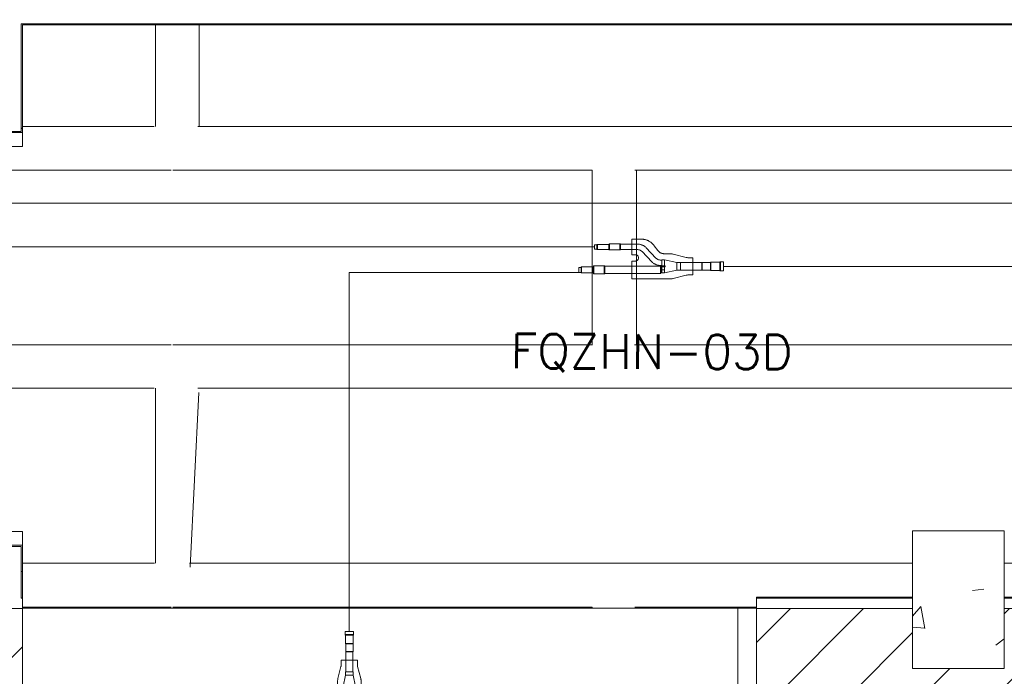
# Model space of a CAD drawing. Header units: metres. Extents: x 1.7 to 42.3, y -72.9 to -47.6.
# Tile 125 of 216: x 9.8 to 11.9, y -54.5 to -53.1. Entities that reach past the tile are written whole.
import ezdxf

# ---------------------------------------------------------------- set-up
doc = ezdxf.new("R2010")
doc.units = ezdxf.units.M
doc.linetypes.add('IMPORT-DASHDOT', pattern=[25.4, 12.7, -6.35, 0, -6.35])
for name, color, linetype, lineweight, true_color in [('2PAV - FRIG_dwg', 7, 'Continuous', 18, 0x767676), ('HVAC-RFNT', 30, 'Continuous', 18, 0xff7f00), ('TUB_FRIGO', 30, 'Continuous', 18, 0xff7f00)]:
    doc.layers.add(name, color=color, linetype=linetype, lineweight=lineweight, true_color=true_color)
for name, color, linetype, lineweight in [('A-DOOR', 7, 'Continuous', 18), ('A-FLOR', 7, 'Continuous', 18), ('A-FLOR-PATT', 7, 'Continuous', 18), ('A-WALL', 7, 'Continuous', 18), ('A-WALL-PATT', 7, 'Continuous', 18), ('G-ANNO-SYMB', 7, 'Continuous', 9), ('S-COLS', 7, 'Continuous', 18)]:
    doc.layers.add(name, color=color, linetype=linetype, lineweight=lineweight)
doc.styles.add('RomanS', font='romans__.ttf', dxfattribs={"height": 0.075})
pattern_1 = [(50, (21.555, -62.9), (0.546555, -0.047815), [0.05715, -0.62865]), (355, (21.555, -62.9), (-0.105728, 0.573166), [0.04572, -0.50292]), (100.451, (21.601, -62.904), (0.440828, 0.525349), [0.04857, -0.53427]), (46.184, (21.555, -62.748), (0.813237, -0.12613), [0.08573, -0.94298]), (96.636, (21.623, -62.758), (0.712212, 0.742287), [0.07286, -0.80141]), (351.184, (21.555, -62.748), (0.712217, 0.742274), [0.06858, -0.75438]), (21, (21.631, -62.786), (0.454846, -0.306795), [0.05715, -0.62865]), (326, (21.631, -62.786), (0.185405, 0.55256), [0.04572, -0.50292]), (71.451, (21.669, -62.811), (0.640251, 0.245763), [0.04857, -0.53427]), (37.5, (21.555, -62.9), (0.009261, 0.2536672), [0.02515, -0.47168, 0.02515, -0.48539, -0.50482]), (37.5, (21.555, -62.9), (0.009261, 0.2536672), [-1.007, 0.02515, -0.47968]), (7.5, (21.555, -62.9), (0.2004558, 0.300546), [0.02515, -0.26594, 0.02515, -0.46025, -0.1924]), (7.5, (21.555, -62.9), (0.2004558, 0.300546), [-0.77648, 0.02515, -0.16726]), (327.5, (21.385, -62.9), (0.4067682, -0.0171882), [0.02515, -0.16535, 0.02515, -0.56921, -0.78867]), (327.5, (21.385, -62.9), (0.4067682, -0.0171882), [-0.78486, 0.02515, -0.76352]), (317.5, (21.309, -62.9), (0.444383, 0.0762794), [0.02515, -0.2225, 0.02515, -0.36957, -0.56007]), (317.5, (21.309, -62.9), (0.444383, 0.0762794), [-0.64237, 0.02515, -0.53492])]

# ---------------------------------------------------------------- blocks, each defined once
blk = doc.blocks.new('porta de vidro sala de aula - SALAS DE AULAS E LABORATÓRIOS-7237770-2PAV - FRIGORÍFICA')
at = {"layer": 'A-DOOR', "true_color": 0xbababa}
h = blk.add_hatch(dxfattribs=at)
h.set_pattern_fill('FP_5', color=9, style=0, pattern_type=2)
h.set_pattern_definition([(315, (-9.122, -11.83), (0.33676, 0.33676), []), (315, (-9.122, -11.949), (0.673519, 0), []), (315, (-9.122, -11.711), (0.673519, 0), [])])
h.paths.add_polyline_path([(-0.45, 0.075), (-0.4495, -0.075), (-0.42, -0.075), (-0.42, 0.045), (-0.43, 0.045), (-0.43, 0.075), (-0.4495, 0.075)])
h.paths.add_polyline_path([(0.42, 0.03), (0.42, -0.075), (0.45, -0.075), (0.45, 0.075), (0.43, 0.075), (0.43, 0.045), (0.42, 0.045)])
at = {"layer": 'A-DOOR', "color": 253, "true_color": 0xaaaaaa}
for p, q in [((-0.43, 0.895), (-0.43, 0.075)), ((-0.4, 0.895), (-0.43, 0.895)), ((-0.4, 0.075), (-0.4, 0.895)), ((-0.435, 0.82), (-0.435, 0.77)), ((-0.43, 0.82), (-0.435, 0.82)), ((-0.4, 0.82), (-0.395, 0.82)), ((-0.395, 0.82), (-0.395, 0.77)), ((-0.435, 0.815), (-0.46, 0.815)), ((-0.455, 0.805), (-0.435, 0.805)), ((-0.395, 0.815), (-0.37, 0.815)), ((-0.375, 0.805), (-0.395, 0.805)), ((-0.485, 0.705), (-0.485, 0.775)), ((-0.465, 0.775), (-0.465, 0.705)), ((-0.46, 0.775), (-0.435, 0.775)), ((-0.435, 0.785), (-0.455, 0.785)), ((-0.395, 0.785), (-0.375, 0.785)), ((-0.37, 0.775), (-0.395, 0.775)), ((-0.365, 0.775), (-0.365, 0.705)), ((-0.345, 0.705), (-0.345, 0.775)), ((-0.51, 0.765), (-0.51, 0.425)), ((-0.435, 0.77), (-0.43, 0.77)), ((-0.395, 0.77), (-0.4, 0.77)), ((-0.32, 0.765), (-0.32, 0.425)), ((-0.465, 0.705), (-0.485, 0.705)), ((-0.47, 0.425), (-0.47, 0.705)), ((-0.365, 0.705), (-0.345, 0.705)), ((-0.36, 0.425), (-0.36, 0.705)), ((-0.435, 0.415), (-0.46, 0.415)), ((-0.435, 0.42), (-0.435, 0.37)), ((-0.43, 0.42), (-0.435, 0.42)), ((-0.4, 0.42), (-0.395, 0.42)), ((-0.395, 0.42), (-0.395, 0.37)), ((-0.395, 0.415), (-0.37, 0.415)), ((-0.46, 0.375), (-0.435, 0.375)), ((-0.435, 0.37), (-0.43, 0.37)), ((-0.395, 0.37), (-0.4, 0.37)), ((-0.37, 0.375), (-0.395, 0.375)), ((-0.45, 0.075), (-0.43, 0.075)), ((-0.45, -0.075), (-0.45, 0.075)), ((-0.43, 0.075), (-0.43, 0.045)), ((-0.43, 0.075), (-0.4, 0.075)), ((0.365, 0.075), (0.42, 0.075)), ((0.365, 0.0615), (0.365, 0.075)), ((0.42, 0.0615), (0.42, 0.075)), ((0.43, 0.075), (0.45, 0.075)), ((0.43, 0.045), (0.43, 0.075)), ((0.45, 0.075), (0.45, -0.075)), ((-0.43, 0.045), (-0.42, 0.045)), ((-0.42, 0.045), (-0.42, -0.075)), ((0.42, 0.0615), (0.365, 0.0615)), ((0.42, -0.075), (0.42, 0.045)), ((0.42, 0.045), (0.43, 0.045)), ((-0.42, -0.075), (-0.45, -0.075)), ((0.45, -0.075), (0.42, -0.075))]:
    blk.add_line(p, q, dxfattribs=at)
for centre, radius, start, end in [((-0.43, 0.075), 0.82, 360, 90), ((-0.46, 0.765), 0.05, 90, 180), ((-0.455, 0.775), 0.03, 90, 180), ((-0.375, 0.775), 0.03, 0, 90), ((-0.37, 0.765), 0.05, 360, 90), ((-0.455, 0.775), 0.01, 90, 180), ((-0.46, 0.765), 0.01, 90, 120), ((-0.375, 0.775), 0.01, 0, 90), ((-0.37, 0.765), 0.01, 60, 90), ((-0.46, 0.425), 0.05, 180, 270), ((-0.46, 0.425), 0.01, 180, 270), ((-0.37, 0.425), 0.01, 270, 360), ((-0.37, 0.425), 0.05, 270, 360)]:
    blk.add_arc(centre, radius, start, end, dxfattribs=at)
blk = doc.blocks.new('Concreto-Retangular-Coluna - 20 X 30-8055831-2PAV - FRIGORÍFICA')
at = {"layer": 'S-COLS', "true_color": 0xaaaaaa}
h = blk.add_hatch(dxfattribs=at)
h.set_pattern_fill('FP_19', color=253, style=0, pattern_type=2)
h.set_pattern_definition([(230, (-9.715, 8.553), (-0.546555, 0.047815), [0.05715, -0.62865]), (175, (-9.715, 8.553), (0.105728, -0.573166), [0.04572, -0.50292]), (280.451, (-9.761, 8.557), (-0.440828, -0.52535), [0.04857, -0.53427]), (226.184, (-9.715, 8.401), (-0.813237, 0.12613), [0.08572, -0.94297]), (276.636, (-9.783, 8.411), (-0.71221, -0.742287), [0.07286, -0.80141]), (171.184, (-9.715, 8.401), (-0.712217, -0.742274), [0.06858, -0.75438]), (201, (-9.792, 8.439), (-0.454846, 0.306795), [0.05715, -0.62865]), (146, (-9.792, 8.439), (-0.185405, -0.55256), [0.04572, -0.50292]), (251.451, (-9.83, 8.464), (-0.64025, -0.245763), [0.04857, -0.53427]), (217.5, (-9.715, 8.553), (-0.009261, -0.2536672), [0.02515, -0.47168, 0.02515, -0.48539, -0.50483]), (217.5, (-9.715, 8.553), (-0.009261, -0.2536672), [-1.007, 0.02515, -0.47968]), (187.5, (-9.715, 8.553), (-0.200456, -0.300546), [0.02515, -0.26594, 0.02515, -0.46025, -0.19241]), (187.5, (-9.715, 8.553), (-0.200456, -0.300546), [-0.77648, 0.02515, -0.16726]), (147.5, (-9.545, 8.553), (-0.4067682, 0.0171882), [0.02515, -0.16535, 0.02515, -0.56921, -0.78867]), (147.5, (-9.545, 8.553), (-0.4067682, 0.0171882), [-0.78486, 0.02515, -0.76352]), (137.5, (-9.469, 8.553), (-0.444383, -0.076279), [0.02515, -0.2225, 0.02515, -0.36957, -0.56007]), (137.5, (-9.469, 8.553), (-0.444383, -0.076279), [-0.64237, 0.02515, -0.53492])])
h.paths.add_polyline_path([(0.1, 0.15), (-0.1, 0.15), (-0.1, -0.15), (0.1, -0.15), (0.1, -0.119)])
at = {"layer": 'S-COLS', "color": 253, "true_color": 0xaaaaaa}
for p, q in [((0.1, 0.15), (-0.1, 0.15)), ((-0.1, 0.15), (-0.1, -0.15)), ((0.1, -0.15), (0.1, 0.15)), ((-0.1, -0.15), (0.1, -0.15))]:
    blk.add_line(p, q, dxfattribs=at)
blk = doc.blocks.new('4 GRE - ESCOLA DE CINEMA E AUDIOVISUAL CINE REX R07_rvt-1-2PAV - FRIGORÍFICA')
at = {"layer": 'A-FLOR-PATT', "true_color": 0xededed}
h = blk.add_hatch(dxfattribs=at)
h.set_pattern_fill('FP_3', style=0, pattern_type=2)
h.set_pattern_definition([(90, (21.612, -62.843), (-1.905, 1.905), [0.381, -1.524]), (0, (21.612, -62.462), (1.905, 1.905), [1.81, -0.09525]), (270, (23.422, -62.462), (1.905, -1.905), [0.381, -1.524]), (180, (23.422, -62.843), (-1.905, -1.905), [1.81, -0.09525]), (0, (21.555, -62.367), (1.905, 1.905), [0.9144, -0.9906]), (90, (22.469, -62.367), (-1.905, 1.905), [0.381, -1.524]), (180, (22.469, -61.986), (-1.905, -1.905), [0.9144, -0.9906]), (180, (23.46, -62.367), (-1.905, -1.905), [0.89535, -1.01]), (90, (22.565, -62.367), (-1.905, 1.905), [0.381, -1.524]), (0, (22.565, -61.986), (1.905, 1.905), [0.89535, -1.01]), (0, (21.593, -61.89), (1.905, 1.905), [1.829, -0.0762]), (90, (23.422, -61.89), (-1.905, 1.905), [0.381, -1.524]), (180, (23.422, -61.509), (-1.905, -1.905), [1.81, -0.09525]), (267.138, (21.612, -61.509), (1.90474425, 36.19504143), [0.38148, -37.766]), (90, (22.565, -61.414), (-1.905, 1.905), [0.381, -1.524]), (180, (23.46, -61.414), (-1.905, -1.905), [0.89535, -1.01]), (90, (22.469, -61.414), (-1.905, 1.905), [0.381, -1.524]), (0, (21.555, -61.414), (1.905, 1.905), [0.9144, -0.9906]), (0, (22.565, -61.033), (1.905, 1.905), [0.89535, -1.01]), (180, (22.469, -61.033), (-1.905, -1.905), [0.9144, -0.9906])])
h.paths.add_polyline_path([(10.347, -54.3654), (11.3998, -54.3654), (11.3998, -54.3415), (11.7396, -54.3415), (11.7403, -54.1969), (11.9403, -54.1969), (11.9403, -54.3415), (15.344, -54.3415), (15.344, -54.1969), (15.5453, -54.1969), (15.5453, -54.3415), (18.8585, -54.3415), (18.8585, -54.1969), (18.9085, -54.1969), (18.9085, -54.1754), (18.9385, -54.1754), (18.9385, -54.1654), (19.0585, -54.1654), (19.0585, -53.3254), (18.9385, -53.3254), (18.9385, -53.3154), (18.9085, -53.3154), (18.9085, -53.0934), (14.9785, -53.0934), (14.9785, -52.9734), (14.9885, -52.9734), (14.9885, -52.9434), (14.1285, -52.9434), (14.1285, -52.9734), (14.1385, -52.9734), (14.1385, -53.0934), (13.684, -53.0934), (13.684, -52.9734), (13.694, -52.9734), (13.694, -52.9434), (12.834, -52.9434), (12.834, -52.9734), (12.844, -52.9734), (12.844, -53.0934), (9.7998, -53.0934), (9.7998, -53.3584), (9.6798, -53.3584), (9.6798, -53.3484), (9.6498, -53.3484), (9.6498, -51.0715), (5.5173, -51.0715), (5.5173, -54.3415), (9.6498, -54.3415), (9.6498, -54.2084), (9.6798, -54.2084), (9.6798, -54.1984), (9.7998, -54.1984), (9.7998, -54.3654)])
h.paths.add_polyline_path([(9.6633, -53.4134), (9.6498, -53.4134), (9.6498, -53.3584), (9.6633, -53.3584)])
h.paths.add_polyline_path([(7.4121, -53.3194), (7.1345, -53.3194), (7.1241, -53.318), (7.1145, -53.314), (7.1062, -53.3077), (7.0998, -53.2994), (7.0959, -53.2897), (7.0945, -53.2794), (7.0945, -52.4094), (7.0959, -52.399), (7.0998, -52.3894), (7.1062, -52.3811), (7.1145, -52.3747), (7.1241, -52.3707), (7.1345, -52.3694), (8.0045, -52.3694), (8.0148, -52.3707), (8.0245, -52.3747), (8.0328, -52.3811), (8.0391, -52.3894), (8.0431, -52.399), (8.0445, -52.4094), (8.0445, -53.2794), (8.0431, -53.2897), (8.0391, -53.2994), (8.0328, -53.3077), (8.0245, -53.314), (8.0148, -53.318), (8.0045, -53.3194), (7.7382, -53.3194)])
h.paths.add_polyline_path([(8.5603, -52.4777), (8.4737, -52.3277), (8.6469, -52.3277), (8.5954, -52.417)])
at = {"layer": 'A-WALL-PATT', "true_color": 0xd4d4d4}
h = blk.add_hatch(dxfattribs=at)
h.set_pattern_fill('FP_1', color=254, style=0, pattern_type=2)
h.set_pattern_definition(pattern_1)
h.paths.add_polyline_path([(9.7998, -54.3415), (9.7998, -54.2284), (9.7248, -54.2284), (9.7248, -54.2309), (9.7973, -54.2309), (9.7973, -54.3415)])
h.paths.add_polyline_path([(9.7248, -53.3284), (9.7998, -53.3284), (9.7998, -53.0909), (9.7973, -53.0909), (9.7973, -53.3259), (9.7248, -53.3259)])
h.paths.add_polyline_path([(9.7973, -52.9459), (9.7998, -52.9459), (9.7998, -52.9419), (9.7973, -52.9419)])
h.paths.add_polyline_path([(9.7973, -52.9334), (9.7998, -52.9334), (9.7998, -51.0715), (9.6523, -51.0715), (9.6523, -51.074), (9.7973, -51.074), (9.7973, -52.8793)])
h = blk.add_hatch(dxfattribs=at)
h.set_pattern_fill('FP_1', color=254, style=0, pattern_type=2)
h.set_pattern_definition(pattern_1)
h.paths.add_polyline_path([(18.1734, -53.0934), (18.9085, -53.0934), (18.9085, -53.0909), (15.011, -53.0909), (15.011, -53.0184), (15.0085, -53.0184), (15.0085, -53.0934), (17.5212, -53.0934)])
h.paths.add_polyline_path([(14.1085, -53.0934), (14.1085, -53.0184), (14.106, -53.0184), (14.106, -53.0909), (13.7165, -53.0909), (13.7165, -53.0184), (13.714, -53.0184), (13.714, -53.0934)])
h.paths.add_polyline_path([(12.814, -53.0934), (12.814, -53.0184), (12.8115, -53.0184), (12.8115, -53.0909), (9.7998, -53.0909), (9.7998, -53.0934), (12.3036, -53.0934)])
h = blk.add_hatch(dxfattribs=at)
h.set_pattern_fill('FP_1', color=254, style=0, pattern_type=2)
h.set_pattern_definition(pattern_1)
h.paths.add_polyline_path([(33.7098, -54.5915), (33.7123, -54.5915), (33.7123, -54.3415), (32.5098, -54.3415), (32.5098, -54.344), (33.7098, -54.344), (33.7098, -54.4354)])
h.paths.add_polyline_path([(34.6148, -54.5915), (34.6148, -54.344), (34.6671, -54.3441), (34.6671, -54.3415), (34.6123, -54.3415), (34.6123, -54.5915)])
h.paths.add_polyline_path([(31.8695, -54.344), (32.3648, -54.344), (32.3648, -54.3415), (21.406, -54.3415), (21.406, -54.344), (26.6519, -54.344)])
h.paths.add_polyline_path([(21.2485, -54.344), (21.2485, -54.3415), (19.056, -54.3415), (19.056, -54.344), (21.1082, -54.344)])
h.paths.add_polyline_path([(21.257, -54.344), (21.261, -54.344), (21.261, -54.3415), (21.257, -54.3415)])
h.paths.add_polyline_path([(18.911, -54.344), (18.911, -54.3415), (11.9396, -54.3415), (11.9396, -54.344), (18.8256, -54.344)])
h.paths.add_polyline_path([(11.7396, -54.344), (11.7396, -54.3415), (11.3998, -54.3415), (11.3998, -54.344), (11.6514, -54.344)])
h.paths.add_polyline_path([(9.7973, -54.344), (9.7998, -54.344), (9.7998, -54.3415), (9.7973, -54.3415)])
h.paths.add_polyline_path([(9.0426, -54.344), (9.6523, -54.344), (9.6523, -54.3415), (5.5173, -54.3415), (5.5173, -54.344), (8.3904, -54.344)])
h = blk.add_hatch(dxfattribs=at)
h.set_pattern_fill('FP_2', color=254, style=0, pattern_type=2)
h.set_pattern_definition([(45, (21.555, -62.9), (-0.0795495, 0.0795495), [])])
h.paths.add_polyline_path([(34.6414, -54.8165), (34.6587, -54.8165), (34.6587, -54.3665), (34.6373, -54.3665), (34.6373, -54.8165)])
h.paths.add_polyline_path([(32.8478, -54.8165), (33.6873, -54.8165), (33.6873, -54.3665), (11.9396, -54.3665), (11.9396, -54.4969), (11.7396, -54.4969), (11.7396, -54.3665), (11.3998, -54.3665), (11.3998, -54.8165), (11.434, -54.8165), (11.434, -54.5715), (11.534, -54.5715), (11.534, -54.8165), (12.4365, -54.8165), (12.4355, -54.8148), (12.6087, -54.8148), (12.6087, -54.8165), (32.674, -54.8165)])
h.paths.add_polyline_path([(9.7657, -54.8165), (9.7998, -54.8165), (9.7998, -54.3665), (5.5173, -54.3665), (5.5173, -54.8165), (9.6948, -54.8165)])
at = {"layer": 'A-FLOR', "color": 253, "true_color": 0xaaaaaa}
for p, q in [((9.7997, -54.3654), (11.3998, -54.3654)), ((11.359, -54.3654), (9.7997, -54.3654)), ((11.359, -54.8415), (11.359, -54.3654))]:
    blk.add_line(p, q, dxfattribs=at)
at = {"layer": 'A-WALL', "color": 253, "true_color": 0xaaaaaa}
for p, q in [((9.7973, -53.3259), (9.7973, -53.0909)), ((9.7973, -53.0909), (9.7998, -53.0909)), ((9.7998, -53.0909), (12.8115, -53.0909)), ((9.7998, -53.3284), (9.7998, -53.0934)), ((9.7998, -53.0934), (12.814, -53.0934)), ((9.7748, -53.3259), (9.7973, -53.3259)), ((9.7973, -54.2309), (9.7248, -54.2309)), ((9.7973, -54.3415), (9.7973, -54.2309)), ((9.7998, -54.3415), (9.7998, -54.2284)), ((9.7973, -54.344), (9.7973, -54.3415)), ((9.7973, -54.344), (9.7998, -54.344)), ((9.7998, -54.8415), (9.7998, -54.3415)), ((11.7396, -54.3415), (11.3998, -54.3415)), ((11.3998, -54.3415), (11.3998, -54.8415)), ((11.7396, -54.344), (11.3998, -54.344)), ((18.9085, -54.3415), (11.9396, -54.3415)), ((18.911, -54.344), (11.9396, -54.344)), ((9.7748, -54.3665), (9.7998, -54.3665)), ((11.7396, -54.3665), (11.3998, -54.3665)), ((18.9335, -54.3665), (11.9396, -54.3665))]:
    blk.add_line(p, q, dxfattribs=at)
at = {"layer": 'A-DOOR', "color": 253, "lineweight": 18, "true_color": 0xaaaaaa, "rotation": 89.99999999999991}
blk.add_blockref('porta de vidro sala de aula - SALAS DE AULAS E LABORATÓRIOS-7237770-2PAV - FRIGORÍFICA', (9.7248, -53.7784), dxfattribs=at)
at = {"layer": 'S-COLS', "color": 253, "lineweight": 18, "true_color": 0xaaaaaa, "rotation": 180}
blk.add_blockref('Concreto-Retangular-Coluna - 20 X 30-8055831-2PAV - FRIGORÍFICA', (11.8396, -54.3469), dxfattribs=at)
blk = doc.blocks.new('2PAV - FRIG_dwg_A$C6C196F98-1155284-2PAV - FRIGORÍFICA')
at = {"layer": 'HVAC-RFNT'}
for p, q in [((-0.4352, 0.0756), (-0.4352, 0.0585)), ((-0.3936, 0.0566), (-0.3936, 0.0775)), ((-0.358, 0.0566), (-0.358, 0.0775)), ((-0.4485, 0.0013), (-0.4485, -0.0259)), ((-0.4125, -0.0259), (-0.4125, 0.0013)), ((-0.2136, 0.0218), (-0.2186, 0.0218)), ((-0.2178, -0.0252), (-0.2178, 0.0002)), ((-0.2038, 0.0028), (-0.2038, 0.0218)), ((-0.161, 0.0127), (-0.161, -0.0127)), ((-0.0735, -0.0134), (-0.0735, 0.0138)), ((-0.0436, -0.0146), (-0.0436, 0.0146)), ((-0.0106, -0.0157), (-0.0106, 0.0157)), ((-0.4902, -0.0017), (-0.4902, -0.0229)), ((-0.2155, -0.0218), (-0.2155, -0.0028)), ((-0.2136, -0.0017), (-0.2038, -0.0017)), ((-0.0754, -0.0127), (-0.1492, -0.0127))]:
    blk.add_line(p, q, dxfattribs=at)
at = {"layer": 'HVAC-RFNT', "linetype": 'IMPORT-DASHDOT'}
blk.add_line((-0.2136, -0.0123), (-0.2038, -0.0123), dxfattribs=at)
at = {"layer": 'HVAC-RFNT', "color": 251, "true_color": 0x656565}
blk.add_line((-0.3167, -0.0434), (-0.1811, -0.0434), dxfattribs=at)
at = {"layer": 'HVAC-RFNT', "flags": 128}
for points in [[(-0.4375, 0.0597), (-0.4455, 0.0597), (-0.4455, 0.0748), (-0.4375, 0.0748)], [(-0.3959, 0.0756), (-0.4364, 0.0756), (-0.4375, 0.0748), (-0.4375, 0.0597), (-0.4364, 0.0585), (-0.3959, 0.0585), (-0.3959, 0.0756), (-0.3947, 0.0775), (-0.3568, 0.0775), (-0.3561, 0.0767)], [(-0.3561, 0.0578), (-0.3561, 0.0767), (-0.2962, 0.0767), (-0.2943, 0.0767), (-0.2921, 0.0763), (-0.2902, 0.0763), (-0.2883, 0.076), (-0.2864, 0.0752), (-0.2845, 0.0748), (-0.2826, 0.0741), (-0.2807, 0.0733), (-0.2788, 0.0725), (-0.2769, 0.0718), (-0.2754, 0.0706), (-0.2735, 0.0695), (-0.272, 0.0684), (-0.2705, 0.0669), (-0.269, 0.0657), (-0.2674, 0.0642), (-0.2337, 0.0286), (-0.2322, 0.0271), (-0.2303, 0.0256), (-0.2288, 0.0244), (-0.2269, 0.0237), (-0.225, 0.0229), (-0.2227, 0.0225), (-0.2208, 0.0222), (-0.2186, 0.0218)], [(-0.2136, 0.0028), (-0.2186, 0.0028), (-0.2208, 0.0028), (-0.2227, 0.0032), (-0.2246, 0.0036), (-0.2269, 0.004), (-0.2288, 0.0044), (-0.2307, 0.0047), (-0.2326, 0.0055), (-0.2345, 0.0063), (-0.236, 0.007), (-0.2379, 0.0081), (-0.2398, 0.0089), (-0.2413, 0.01), (-0.2428, 0.0112), (-0.2447, 0.0127), (-0.2458, 0.0138), (-0.2474, 0.0153), (-0.2815, 0.0513), (-0.283, 0.0525), (-0.2845, 0.054), (-0.2864, 0.0551), (-0.2883, 0.0559), (-0.2902, 0.0566), (-0.2921, 0.0574), (-0.2943, 0.0574), (-0.2962, 0.0578), (-0.3561, 0.0578), (-0.3568, 0.0566), (-0.3947, 0.0566), (-0.3959, 0.0585)], [(-0.2136, -0.0028), (-0.2155, -0.0028), (-0.2167, 0.0002), (-0.4106, 0.0002), (-0.4118, 0.0013), (-0.4493, 0.0013), (-0.4504, -0.0017)], [(-0.2136, -0.0218), (-0.2155, -0.0218), (-0.2167, -0.0252), (-0.4106, -0.0252), (-0.4106, 0.0002)], [(-0.2038, 0.0021), (-0.2023, 0.0013), (-0.2019, 0.0002), (-0.2023, -0.0013), (-0.2038, -0.0017), (-0.2038, -0.0229), (-0.161, -0.0138), (-0.161, 0.0138), (-0.2038, 0.0229), (-0.2136, 0.0229), (-0.2136, -0.0229), (-0.2038, -0.0229)], [(-0.2136, 0.0021), (-0.2038, 0.0021), (-0.2038, 0.0229)], [(-0.161, -0.0138), (-0.1492, -0.0138), (-0.1492, 0.0138), (-0.161, 0.0138)], [(-0.1492, 0.0127), (-0.0754, 0.0127), (-0.0746, 0.0138), (-0.0455, 0.0138)], [(-0.0455, -0.0134), (-0.0455, 0.0138), (-0.0447, 0.0146), (-0.0129, 0.0146), (-0.0129, -0.0146), (-0.0447, -0.0146), (-0.0455, -0.0134), (-0.0746, -0.0134), (-0.0754, -0.0127), (-0.0754, 0.0127)], [(-0.0129, 0.0146), (-0.0117, 0.0157), (0, 0.0157), (0, -0.0157), (-0.0117, -0.0157), (-0.0129, -0.0146)], [(-0.4921, -0.0214), (-0.4921, -0.0036), (-0.5, -0.0036), (-0.5, -0.0214), (-0.4921, -0.0214), (-0.4913, -0.0229), (-0.4504, -0.0229), (-0.4493, -0.0259), (-0.4118, -0.0259), (-0.4106, -0.0252)], [(-0.4504, -0.0229), (-0.4504, -0.0017), (-0.4913, -0.0017), (-0.4921, -0.0036)]]:
    blk.add_lwpolyline(points, dxfattribs=at)
at = {"layer": 'HVAC-RFNT', "color": 251, "linetype": 'IMPORT-DASHDOT', "true_color": 0x656565, "flags": 128}
for points in [[(-0.1811, -0.0434), (-0.1792, -0.043), (-0.1773, -0.043), (-0.1758, -0.0426), (-0.1739, -0.0422), (-0.1296, -0.0309), (-0.1277, -0.0305), (-0.1258, -0.0301), (-0.1239, -0.0297), (-0.122, -0.0297), (-0.1057, -0.0297), (-0.1057, 0.0297), (-0.122, 0.0297), (-0.1239, 0.0297), (-0.1258, 0.0301), (-0.1277, 0.0305), (-0.1296, 0.0309), (-0.1739, 0.0422), (-0.1758, 0.0426), (-0.1773, 0.043), (-0.1792, 0.0434), (-0.1811, 0.0434), (-0.2038, 0.0434), (-0.2053, 0.0434), (-0.2072, 0.0434), (-0.2087, 0.0438), (-0.2106, 0.0441), (-0.2121, 0.0445), (-0.2136, 0.0449), (-0.2155, 0.0456), (-0.2171, 0.0464), (-0.2186, 0.0472), (-0.2201, 0.0483), (-0.2212, 0.0491), (-0.2227, 0.0502), (-0.2239, 0.0513), (-0.225, 0.0525), (-0.2265, 0.054), (-0.2273, 0.0551), (-0.2398, 0.0714), (-0.2409, 0.0729), (-0.2417, 0.0741), (-0.2428, 0.0752), (-0.244, 0.0763), (-0.2451, 0.0775), (-0.2462, 0.079), (-0.2477, 0.0797), (-0.2489, 0.0809), (-0.25, 0.082), (-0.2515, 0.0831), (-0.2527, 0.0839), (-0.2542, 0.0847), (-0.2553, 0.0858), (-0.2568, 0.0866), (-0.2583, 0.0873), (-0.2599, 0.0881), (-0.261, 0.0888), (-0.2625, 0.0896), (-0.264, 0.09), (-0.2655, 0.0907), (-0.2671, 0.0911), (-0.2686, 0.0915), (-0.2705, 0.0922), (-0.272, 0.0926), (-0.2735, 0.093), (-0.275, 0.093), (-0.2769, 0.0934), (-0.2784, 0.0938), (-0.2799, 0.0938), (-0.2818, 0.0938), (-0.2833, 0.0941), (-0.2849, 0.0941), (-0.3167, 0.0941), (-0.3167, 0.0403)], [(-0.3167, 0.0403), (-0.3046, 0.0403), (-0.3034, 0.0403), (-0.3027, 0.04), (-0.3004, 0.0396), (-0.2985, 0.0384), (-0.297, 0.0369), (-0.2955, 0.0354), (-0.2947, 0.0335), (-0.294, 0.0316), (-0.294, 0.0305), (-0.294, 0.0294), (-0.294, 0.0282), (-0.294, 0.0271), (-0.2947, 0.0252), (-0.2955, 0.0233), (-0.297, 0.0218), (-0.2985, 0.0203), (-0.3004, 0.0191), (-0.3027, 0.0188), (-0.3034, 0.0184), (-0.3046, 0.0184), (-0.3167, 0.0184), (-0.3167, -0.0434)]]:
    blk.add_lwpolyline(points, dxfattribs=at)
blk = doc.blocks.new('2PAV - FRIG_dwg_A$C6C196F98-1155283-2PAV - FRIGORÍFICA')
at = {"layer": 'HVAC-RFNT'}
for p, q in [((-0.4352, 0.0756), (-0.4352, 0.0585)), ((-0.3936, 0.0566), (-0.3936, 0.0775)), ((-0.358, 0.0566), (-0.358, 0.0775)), ((-0.4485, 0.0013), (-0.4485, -0.0259)), ((-0.4125, -0.0259), (-0.4125, 0.0013)), ((-0.2136, 0.0218), (-0.2186, 0.0218)), ((-0.2178, -0.0252), (-0.2178, 0.0002)), ((-0.2038, 0.0028), (-0.2038, 0.0218)), ((-0.161, 0.0127), (-0.161, -0.0127)), ((-0.0735, -0.0134), (-0.0735, 0.0138)), ((-0.0436, -0.0146), (-0.0436, 0.0146)), ((-0.0106, -0.0157), (-0.0106, 0.0157)), ((-0.4902, -0.0017), (-0.4902, -0.0229)), ((-0.2155, -0.0218), (-0.2155, -0.0028)), ((-0.2136, -0.0017), (-0.2038, -0.0017)), ((-0.0754, -0.0127), (-0.1492, -0.0127))]:
    blk.add_line(p, q, dxfattribs=at)
at = {"layer": 'HVAC-RFNT', "linetype": 'IMPORT-DASHDOT'}
blk.add_line((-0.2136, -0.0123), (-0.2038, -0.0123), dxfattribs=at)
at = {"layer": 'HVAC-RFNT', "color": 251, "true_color": 0x656565}
blk.add_line((-0.3167, -0.0434), (-0.1811, -0.0434), dxfattribs=at)
at = {"layer": 'HVAC-RFNT', "flags": 128}
for points in [[(-0.4375, 0.0597), (-0.4455, 0.0597), (-0.4455, 0.0748), (-0.4375, 0.0748)], [(-0.3959, 0.0756), (-0.4364, 0.0756), (-0.4375, 0.0748), (-0.4375, 0.0597), (-0.4364, 0.0585), (-0.3959, 0.0585), (-0.3959, 0.0756), (-0.3947, 0.0775), (-0.3568, 0.0775), (-0.3561, 0.0767)], [(-0.3561, 0.0578), (-0.3561, 0.0767), (-0.2962, 0.0767), (-0.2943, 0.0767), (-0.2921, 0.0763), (-0.2902, 0.0763), (-0.2883, 0.076), (-0.2864, 0.0752), (-0.2845, 0.0748), (-0.2826, 0.0741), (-0.2807, 0.0733), (-0.2788, 0.0725), (-0.2769, 0.0718), (-0.2754, 0.0706), (-0.2735, 0.0695), (-0.272, 0.0684), (-0.2705, 0.0669), (-0.269, 0.0657), (-0.2674, 0.0642), (-0.2337, 0.0286), (-0.2322, 0.0271), (-0.2303, 0.0256), (-0.2288, 0.0244), (-0.2269, 0.0237), (-0.225, 0.0229), (-0.2227, 0.0225), (-0.2208, 0.0222), (-0.2186, 0.0218)], [(-0.2136, 0.0028), (-0.2186, 0.0028), (-0.2208, 0.0028), (-0.2227, 0.0032), (-0.2246, 0.0036), (-0.2269, 0.004), (-0.2288, 0.0044), (-0.2307, 0.0047), (-0.2326, 0.0055), (-0.2345, 0.0063), (-0.236, 0.007), (-0.2379, 0.0081), (-0.2398, 0.0089), (-0.2413, 0.01), (-0.2428, 0.0112), (-0.2447, 0.0127), (-0.2458, 0.0138), (-0.2474, 0.0153), (-0.2815, 0.0513), (-0.283, 0.0525), (-0.2845, 0.054), (-0.2864, 0.0551), (-0.2883, 0.0559), (-0.2902, 0.0566), (-0.2921, 0.0574), (-0.2943, 0.0574), (-0.2962, 0.0578), (-0.3561, 0.0578), (-0.3568, 0.0566), (-0.3947, 0.0566), (-0.3959, 0.0585)], [(-0.2136, -0.0028), (-0.2155, -0.0028), (-0.2167, 0.0002), (-0.4106, 0.0002), (-0.4118, 0.0013), (-0.4493, 0.0013), (-0.4504, -0.0017)], [(-0.2136, -0.0218), (-0.2155, -0.0218), (-0.2167, -0.0252), (-0.4106, -0.0252), (-0.4106, 0.0002)], [(-0.2038, 0.0021), (-0.2023, 0.0013), (-0.2019, 0.0002), (-0.2023, -0.0013), (-0.2038, -0.0017), (-0.2038, -0.0229), (-0.161, -0.0138), (-0.161, 0.0138), (-0.2038, 0.0229), (-0.2136, 0.0229), (-0.2136, -0.0229), (-0.2038, -0.0229)], [(-0.2136, 0.0021), (-0.2038, 0.0021), (-0.2038, 0.0229)], [(-0.161, -0.0138), (-0.1492, -0.0138), (-0.1492, 0.0138), (-0.161, 0.0138)], [(-0.1492, 0.0127), (-0.0754, 0.0127), (-0.0746, 0.0138), (-0.0455, 0.0138)], [(-0.0455, -0.0134), (-0.0455, 0.0138), (-0.0447, 0.0146), (-0.0129, 0.0146), (-0.0129, -0.0146), (-0.0447, -0.0146), (-0.0455, -0.0134), (-0.0746, -0.0134), (-0.0754, -0.0127), (-0.0754, 0.0127)], [(-0.0129, 0.0146), (-0.0117, 0.0157), (0, 0.0157), (0, -0.0157), (-0.0117, -0.0157), (-0.0129, -0.0146)], [(-0.4921, -0.0214), (-0.4921, -0.0036), (-0.5, -0.0036), (-0.5, -0.0214), (-0.4921, -0.0214), (-0.4913, -0.0229), (-0.4504, -0.0229), (-0.4493, -0.0259), (-0.4118, -0.0259), (-0.4106, -0.0252)], [(-0.4504, -0.0229), (-0.4504, -0.0017), (-0.4913, -0.0017), (-0.4921, -0.0036)]]:
    blk.add_lwpolyline(points, dxfattribs=at)
at = {"layer": 'HVAC-RFNT', "color": 251, "linetype": 'IMPORT-DASHDOT', "true_color": 0x656565, "flags": 128}
for points in [[(-0.1811, -0.0434), (-0.1792, -0.043), (-0.1773, -0.043), (-0.1758, -0.0426), (-0.1739, -0.0422), (-0.1296, -0.0309), (-0.1277, -0.0305), (-0.1258, -0.0301), (-0.1239, -0.0297), (-0.122, -0.0297), (-0.1057, -0.0297), (-0.1057, 0.0297), (-0.122, 0.0297), (-0.1239, 0.0297), (-0.1258, 0.0301), (-0.1277, 0.0305), (-0.1296, 0.0309), (-0.1739, 0.0422), (-0.1758, 0.0426), (-0.1773, 0.043), (-0.1792, 0.0434), (-0.1811, 0.0434), (-0.2038, 0.0434), (-0.2053, 0.0434), (-0.2072, 0.0434), (-0.2087, 0.0438), (-0.2106, 0.0441), (-0.2121, 0.0445), (-0.2136, 0.0449), (-0.2155, 0.0456), (-0.2171, 0.0464), (-0.2186, 0.0472), (-0.2201, 0.0483), (-0.2212, 0.0491), (-0.2227, 0.0502), (-0.2239, 0.0513), (-0.225, 0.0525), (-0.2265, 0.054), (-0.2273, 0.0551), (-0.2398, 0.0714), (-0.2409, 0.0729), (-0.2417, 0.0741), (-0.2428, 0.0752), (-0.244, 0.0763), (-0.2451, 0.0775), (-0.2462, 0.079), (-0.2477, 0.0797), (-0.2489, 0.0809), (-0.25, 0.082), (-0.2515, 0.0831), (-0.2527, 0.0839), (-0.2542, 0.0847), (-0.2553, 0.0858), (-0.2568, 0.0866), (-0.2583, 0.0873), (-0.2599, 0.0881), (-0.261, 0.0888), (-0.2625, 0.0896), (-0.264, 0.09), (-0.2655, 0.0907), (-0.2671, 0.0911), (-0.2686, 0.0915), (-0.2705, 0.0922), (-0.272, 0.0926), (-0.2735, 0.093), (-0.275, 0.093), (-0.2769, 0.0934), (-0.2784, 0.0938), (-0.2799, 0.0938), (-0.2818, 0.0938), (-0.2833, 0.0941), (-0.2849, 0.0941), (-0.3167, 0.0941), (-0.3167, 0.0403)], [(-0.3167, 0.0403), (-0.3046, 0.0403), (-0.3034, 0.0403), (-0.3027, 0.04), (-0.3004, 0.0396), (-0.2985, 0.0384), (-0.297, 0.0369), (-0.2955, 0.0354), (-0.2947, 0.0335), (-0.294, 0.0316), (-0.294, 0.0305), (-0.294, 0.0294), (-0.294, 0.0282), (-0.294, 0.0271), (-0.2947, 0.0252), (-0.2955, 0.0233), (-0.297, 0.0218), (-0.2985, 0.0203), (-0.3004, 0.0191), (-0.3027, 0.0188), (-0.3034, 0.0184), (-0.3046, 0.0184), (-0.3167, 0.0184), (-0.3167, -0.0434)]]:
    blk.add_lwpolyline(points, dxfattribs=at)
blk = doc.blocks.new('2PAV - FRIG_dwg-1115023-2PAV - FRIGORÍFICA')
at = {"layer": 'TUB_FRIGO'}
blk.add_line((11.7584, 9.2799), (-10.2271, 9.2799), dxfattribs=at)
at = {"layer": 'TUB_FRIGO', "flags": 128}
for points in [[(-10.5082, 9.3224), (-13.637, 9.3224), (-13.637, 9.6093)], [(-10.5427, 9.2664), (-11.0427, 9.2664), (-11.0427, 8.4832)]]:
    blk.add_lwpolyline(points, dxfattribs=at)
at = {"xscale": 0.6310854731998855, "yscale": 0.6310854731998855, "zscale": 0.6310854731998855}
blk.add_blockref('2PAV - FRIG_dwg_A$C6C196F98-1155284-2PAV - FRIGORÍFICA', (-10.2271, 9.2799), dxfattribs=at)
at = {"extrusion": (0, 0, -1), "xscale": 0.5876005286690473, "yscale": 0.5876005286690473, "zscale": -0.5876005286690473, "rotation": 90.00000000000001}
blk.add_blockref('2PAV - FRIG_dwg_A$C6C196F98-1155283-2PAV - FRIGORÍFICA', (11.0427, 8.4832), dxfattribs=at)
at = {"layer": 'TUB_FRIGO', "color": 7, "insert": (-10.3838, 9.1314), "char_height": 0.075, "width": 0.834708, "attachment_point": 2, "rotation": 359.7708, "line_spacing_factor": 0.983083, "style": 'RomanS'}
blk.add_mtext('FQZHN-03D', dxfattribs=at)

msp = doc.modelspace()

# ---------------------------------------------------------------- linework, layer by layer
at = {"layer": 'G-ANNO-SYMB'}
msp.add_line((4.1178, -53.482), (40.778, -53.482), dxfattribs=at)

# ---------------------------------------------------------------- block references
at = {"lineweight": 5}
msp.add_blockref('4 GRE - ESCOLA DE CINEMA E AUDIOVISUAL CINE REX R07_rvt-1-2PAV - FRIGORÍFICA', (0, 0), dxfattribs=at)
at = {"layer": '2PAV - FRIG_dwg', "color": 7}
msp.add_blockref('2PAV - FRIG_dwg-1115023-2PAV - FRIGORÍFICA', (21.555, -62.9), dxfattribs=at)

doc.saveas('drawing.dxf')
